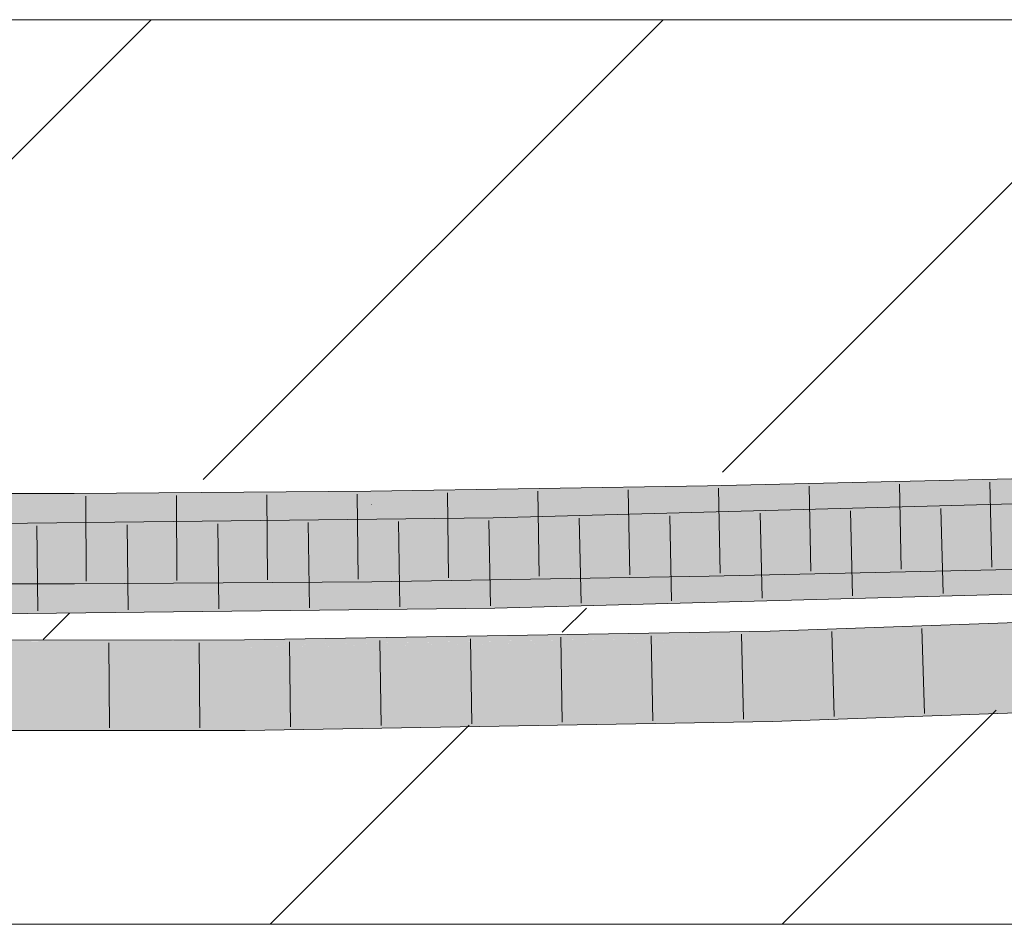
# Model space of a CAD drawing. Extents: x -620 to 300, y 62 to 1162.
# Tile 202 of 256: x 205.81 to 208.53, y 829.73 to 832.23. Entities that reach past the tile are written whole.
import ezdxf
from ezdxf.lldxf.tags import DXFTag

# ---------------------------------------------------------------- set-up
doc = ezdxf.new("R2010")
doc.units = 0
doc.layers.get('0').update_dxf_attribs({"lineweight": 13})
doc.layers.add('E_Detail_Linie_Text_Bem', color=7, linetype='Continuous', lineweight=13)
for name, color, linetype, lineweight, true_color in [('E_Detail_Wandschraffur', 7, 'Continuous', 5, 0xc0c0c0), ('E_Leerrohr 25-A06G955E8I', 7, 'Continuous', 9, 0xff8000), ('E_Leerrohr 25-Shading', 7, 'Continuous', 9, 0xff8000)]:
    doc.layers.add(name, color=color, linetype=linetype, lineweight=lineweight, true_color=true_color)
tags = doc.linetypes.add('fein_strichliert', pattern=[4, 1, -2, 1]).pattern_tags.tags
tags[8:9] = [DXFTag(74, 4), DXFTag(75, 0), DXFTag(340, '0'), DXFTag(46, 0.0), DXFTag(50, 0.0), DXFTag(44, 0.0), DXFTag(45, 0.0)]
tags[6:7] = [DXFTag(74, 4), DXFTag(75, 0), DXFTag(340, '0'), DXFTag(46, 0.0), DXFTag(50, 0.0), DXFTag(44, 0.0), DXFTag(45, 0.0)]
tags[4:5] = [DXFTag(74, 4), DXFTag(75, 0), DXFTag(340, '0'), DXFTag(46, 0.0), DXFTag(50, 0.0), DXFTag(44, 0.0), DXFTag(45, 0.0)]

# ---------------------------------------------------------------- blocks, each defined once
blk = doc.blocks.new('Shading-A06G94UZ8I', base_point=(176.1374, 828.7108))
at = {"layer": 'E_Leerrohr 25-Shading', "color": 43, "true_color": 0xd7ab7f}
for points in [[(208.6595, 830.9234), (208.6587, 830.96), (207.7068, 830.9018), (207.706, 830.9384)], [(205.9564, 830.9062), (205.9563, 830.9171), (205.1445, 830.8963), (205.1447, 830.918)], [(206.7759, 830.9223), (206.7759, 830.9231), (205.9564, 830.9062), (205.9563, 830.9171)], [(205.9564, 830.9062), (205.9565, 830.8849), (206.7759, 830.9223), (206.7763, 830.8881)], [(206.8493, 830.9243), (206.7759, 830.9231), (206.7759, 830.9223)], [(206.7759, 830.9223), (206.7763, 830.8881), (206.8493, 830.9243), (206.7795, 830.8881)], [(206.8493, 830.9243), (206.7795, 830.8881), (207.706, 830.9384), (207.7068, 830.9019)], [(205.9564, 830.9062), (205.1445, 830.8963), (205.9565, 830.8849), (205.1445, 830.89)], [(205.9565, 830.8849), (205.1445, 830.89), (205.9565, 830.882), (205.1445, 830.8858)], [(206.7763, 830.8881), (205.9565, 830.8849), (206.7764, 830.8865), (205.9565, 830.882)], [(205.9565, 830.882), (205.9565, 830.8804), (206.7764, 830.8865)], [(206.7763, 830.8881), (206.7764, 830.8865), (206.7795, 830.8881)], [(206.7795, 830.8881), (206.7764, 830.8865), (207.7068, 830.9019), (207.7068, 830.9018)], [(209.3833, 830.8749), (209.3822, 830.9116), (207.1145, 830.8131), (207.1138, 830.8497)], [(205.1445, 830.8858), (205.1445, 830.8849), (205.9565, 830.882), (205.9565, 830.8806)], [(205.9565, 830.8806), (205.1445, 830.8849), (205.7492, 830.8807), (205.1445, 830.8833)], [(205.9565, 830.8806), (205.7492, 830.8807), (205.9565, 830.8804)], [(204.629, 830.7852), (207.1145, 830.8131), (205.8736, 830.8358), (207.1138, 830.8497)], [(205.8736, 830.8358), (204.629, 830.8217), (204.629, 830.8073)], [(204.629, 830.7852), (205.8736, 830.8358), (204.629, 830.8073)], [(207.7103, 830.7238), (207.7102, 830.725), (206.7785, 830.7081), (206.7785, 830.7097)], [(206.779, 830.6731), (207.7109, 830.6885), (206.7785, 830.7081), (207.7103, 830.7238)], [(208.4384, 830.7416), (207.7102, 830.725), (207.7103, 830.7238)], [(207.7103, 830.7238), (207.7109, 830.6885), (208.2752, 830.7376), (208.2755, 830.7297)], [(208.2755, 830.7297), (207.7109, 830.6885), (208.2764, 830.7013)], [(208.2755, 830.7297), (208.4384, 830.7416), (208.2752, 830.7376)], [(208.4384, 830.7416), (208.2755, 830.7297), (208.6647, 830.7101), (208.2764, 830.7013)], [(208.4939, 830.7429), (208.4384, 830.7416), (208.6638, 830.7438), (208.6647, 830.7101)], [(208.6638, 830.7467), (208.4939, 830.7429), (208.6638, 830.7438)], [(205.1435, 830.668), (205.8609, 830.6672), (205.1437, 830.7045), (205.861, 830.7037)], [(205.8609, 830.6672), (205.9571, 830.6671), (205.861, 830.7037), (205.957, 830.7037)], [(206.7785, 830.7081), (206.7785, 830.7097), (205.957, 830.7032), (205.957, 830.7037)], [(205.9571, 830.6671), (206.779, 830.6731), (205.957, 830.7032), (206.7785, 830.7081)], [(209.3889, 830.6865), (209.3886, 830.6982), (207.1182, 830.6185), (207.1179, 830.6364)], [(207.1186, 830.5998), (209.3897, 830.6617), (207.1182, 830.6185), (209.3889, 830.6865)], [(207.1182, 830.6185), (207.1179, 830.6364), (204.6289, 830.5921), (204.6289, 830.6083)], [(204.6289, 830.5717), (207.1186, 830.5998), (204.6289, 830.5921), (207.1182, 830.6185)], [(207.9819, 830.5378), (209.4379, 830.5847), (207.8794, 830.537), (209.4375, 830.5919)], [(208.4843, 830.5439), (209.4382, 830.5764), (207.9819, 830.5378), (209.4379, 830.5847)], [(209.4385, 830.571), (209.4382, 830.5764), (208.5854, 830.5439), (208.4199, 830.5417)], [(206.704, 830.515), (207.8795, 830.5345), (206.5909, 830.5151), (207.8794, 830.537)], [(207.091, 830.5147), (207.8795, 830.5345), (206.704, 830.515)], [(207.8795, 830.5345), (207.091, 830.5147), (207.8798, 830.5234), (207.404, 830.5145)], [(207.9819, 830.5378), (207.8794, 830.537), (207.8794, 830.5366)], [(207.8795, 830.5345), (207.9819, 830.5378), (207.8794, 830.5366)], [(208.4199, 830.5417), (208.4843, 830.5439), (207.8795, 830.5345), (207.9819, 830.5378)], [(208.4199, 830.5417), (207.8795, 830.5345), (207.8798, 830.5234)], [(207.8801, 830.511), (209.4352, 830.5552), (207.8798, 830.5215), (208.5854, 830.5439)], [(207.8798, 830.5215), (208.5854, 830.5439), (207.8798, 830.5234), (208.4199, 830.5417)], [(209.3123, 830.5518), (207.8801, 830.511), (207.8802, 830.5064)], [(207.8803, 830.5045), (209.3123, 830.5518), (207.8802, 830.5064)], [(209.4391, 830.5553), (207.8803, 830.5045), (208.4008, 830.5187)], [(207.8803, 830.5045), (209.4391, 830.5553), (209.3123, 830.5518), (209.4352, 830.5552)], [(206.4269, 830.498), (206.4268, 830.5104), (204.9606, 830.4952), (204.9606, 830.5068)], [(205.7115, 830.5087), (206.4268, 830.5104), (205.7115, 830.512), (206.4268, 830.5123)], [(206.4268, 830.5104), (206.704, 830.515), (206.4268, 830.5123), (206.5909, 830.5151)], [(206.4268, 830.5104), (206.4269, 830.498), (206.704, 830.515), (207.091, 830.5147)], [(207.8801, 830.511), (207.8798, 830.5215), (206.427, 830.4922), (206.4269, 830.498)], [(207.091, 830.5147), (206.4269, 830.498), (207.404, 830.5145), (207.1207, 830.5093)], [(207.8801, 830.511), (206.437, 830.4923), (207.8802, 830.5064)], [(206.437, 830.4923), (207.8803, 830.5045), (207.8802, 830.5064)], [(207.1207, 830.5093), (207.8798, 830.5215), (207.8798, 830.5234)], [(207.8803, 830.5045), (207.8804, 830.5004), (208.4008, 830.5187)], [(206.4271, 830.4756), (205.0569, 830.4905), (204.9605, 830.4802), (204.9606, 830.4907)], [(206.4271, 830.4756), (204.9605, 830.4802), (204.9605, 830.4751)], [(204.9606, 830.4941), (205.9554, 830.4971), (204.9606, 830.4952)], [(204.9606, 830.4941), (206.427, 830.4922), (205.9554, 830.4971), (206.427, 830.4922)], [(204.9606, 830.4941), (204.9606, 830.4907), (206.427, 830.4922), (206.427, 830.4872)], [(206.427, 830.4872), (205.0569, 830.4905), (206.4271, 830.4811)], [(205.0569, 830.4905), (206.4271, 830.4756), (206.4271, 830.4811)], [(206.427, 830.4922), (206.4269, 830.498), (205.9554, 830.4971)], [(206.437, 830.4923), (206.427, 830.4922), (207.8803, 830.5045), (206.427, 830.4872)], [(207.8803, 830.5045), (206.427, 830.4872), (207.8804, 830.5004), (206.4271, 830.4811)], [(206.4271, 830.4811), (206.4271, 830.4756), (207.8804, 830.5004)], [(207.886, 830.2871), (209.4469, 830.3787), (207.8851, 830.3237)], [(207.886, 830.2871), (208.4026, 830.3053), (209.4469, 830.3787), (209.448, 830.3537)], [(208.4026, 830.3053), (209.4485, 830.3421), (209.448, 830.3537)], [(207.886, 830.2871), (207.8851, 830.3237), (206.429, 830.2623), (206.4286, 830.2989)], [(206.429, 830.2623), (206.4286, 830.2989), (204.9593, 830.2617), (204.9595, 830.2983)]]:
    blk.add_solid(points, dxfattribs=at)
at = {"layer": 'E_Leerrohr 25-Shading', "color": 31, "true_color": 0xfabd7f}
for points in [[(208.4353, 830.8299), (208.6617, 830.835), (207.7068, 830.9018), (208.6595, 830.9234)], [(206.7774, 830.8021), (206.7764, 830.8865), (205.9567, 830.7932), (205.9565, 830.8804)], [(207.7084, 830.8165), (207.7068, 830.9018), (206.7774, 830.8021), (206.7764, 830.8865)], [(208.4353, 830.8299), (207.7068, 830.9018), (207.7084, 830.8165)], [(205.749, 830.7923), (205.9567, 830.7921), (205.7492, 830.8807), (205.9565, 830.8804)], [(209.3846, 830.8312), (209.3833, 830.8749), (207.1145, 830.8131)], [(208.494, 830.7429), (208.6638, 830.7467), (207.7085, 830.8134), (208.6617, 830.835)], [(204.629, 830.7852), (206.2357, 830.7601), (207.1145, 830.8131), (207.1153, 830.7701)], [(206.7774, 830.7981), (207.7085, 830.8134), (206.7774, 830.8021), (207.7084, 830.8165)], [(207.7085, 830.8134), (206.7774, 830.7981), (206.7775, 830.7952)], [(207.7085, 830.8134), (206.7775, 830.7952), (207.7093, 830.7725), (206.7779, 830.7595)], [(209.3846, 830.8312), (207.1145, 830.8131), (209.3849, 830.8228), (209.0434, 830.8148)], [(209.0434, 830.8148), (207.1145, 830.8131), (207.1765, 830.771), (207.1153, 830.7701)], [(209.3851, 830.8151), (209.0434, 830.8148), (207.4351, 830.7745), (207.1765, 830.771)], [(209.3851, 830.8151), (208.4366, 830.7953), (209.3859, 830.7866), (207.4455, 830.7706)], [(207.7085, 830.8134), (208.4353, 830.8299), (207.7084, 830.8165)], [(208.494, 830.7429), (207.7085, 830.8134), (207.71, 830.7382)], [(204.629, 830.7852), (204.629, 830.7451), (206.3608, 830.7582), (205.8047, 830.7511)], [(205.9567, 830.7921), (205.749, 830.7923), (205.144, 830.7843), (205.144, 830.7882)], [(205.9567, 830.7921), (205.144, 830.7843), (205.9544, 830.7918)], [(205.9195, 830.788), (205.9544, 830.7918), (205.144, 830.7821), (205.144, 830.7843)], [(205.144, 830.772), (205.8451, 830.78), (205.144, 830.7821), (205.9195, 830.788)], [(205.6899, 830.7633), (205.8451, 830.78), (205.144, 830.7685), (205.144, 830.772)], [(205.9568, 830.7608), (205.9568, 830.7813), (205.6899, 830.7633), (205.8451, 830.78)], [(205.8451, 830.78), (205.9568, 830.7813), (205.9195, 830.788), (205.9568, 830.7883)], [(205.9568, 830.7883), (205.9567, 830.7921), (205.9195, 830.788)], [(205.9567, 830.7921), (206.7774, 830.7981), (205.9567, 830.7932), (206.7774, 830.8021)], [(206.7774, 830.7981), (205.9567, 830.7921), (205.9568, 830.7883)], [(205.9568, 830.7829), (206.7775, 830.7952), (205.9568, 830.7883), (206.7774, 830.7981)], [(206.7775, 830.7952), (205.9568, 830.7829), (206.7779, 830.7595), (205.9569, 830.7519)], [(208.4366, 830.7953), (207.1154, 830.7679), (207.4455, 830.7706)], [(209.3859, 830.7866), (207.4455, 830.7706), (207.1162, 830.7264), (207.1155, 830.7623)], [(209.3859, 830.7866), (207.1162, 830.7264), (207.5547, 830.7367)], [(209.3886, 830.6982), (209.3859, 830.7866), (207.1179, 830.6364), (207.1162, 830.7247)], [(207.1154, 830.7679), (204.629, 830.7361), (207.1155, 830.7623), (205.3922, 830.7331)], [(205.3922, 830.7331), (207.1162, 830.7264), (207.1155, 830.7623)], [(205.8066, 830.738), (205.6899, 830.7633), (205.4734, 830.7401)], [(205.9568, 830.7608), (205.6899, 830.7633), (205.9569, 830.7371), (205.8066, 830.738)], [(205.9569, 830.7519), (205.9569, 830.7371), (206.7779, 830.7595), (206.7782, 830.7357)], [(206.2357, 830.7601), (206.3608, 830.7582), (207.1153, 830.7701), (207.1154, 830.7679)], [(206.7779, 830.7595), (206.7782, 830.7357), (207.7093, 830.7725), (207.71, 830.7382)], [(207.1153, 830.7701), (207.1154, 830.7679), (207.4351, 830.7745)], [(207.1155, 830.7623), (207.4455, 830.7706), (207.1154, 830.7642), (207.3851, 830.7701)], [(207.3851, 830.7701), (207.1154, 830.7679), (207.1154, 830.7642)], [(207.1179, 830.6364), (207.1162, 830.7247), (204.6289, 830.6083), (204.629, 830.6967)], [(207.1162, 830.7264), (205.3922, 830.7331), (204.629, 830.6967), (204.629, 830.7202)], [(207.1162, 830.7264), (204.629, 830.6967), (206.9406, 830.7228)], [(205.957, 830.7054), (205.8066, 830.738), (205.1437, 830.7045), (205.4734, 830.7401)], [(205.8066, 830.738), (205.957, 830.7054), (205.9569, 830.7371)], [(205.9569, 830.7371), (205.957, 830.7037), (206.7782, 830.7357), (206.7785, 830.7097)], [(206.7782, 830.7357), (206.7785, 830.7097), (207.71, 830.7382), (207.7102, 830.725)], [(206.9406, 830.7228), (207.1162, 830.7247), (207.1162, 830.7264)], [(207.1162, 830.7264), (207.1162, 830.7247), (207.5547, 830.7367)], [(207.7102, 830.725), (208.494, 830.7429), (207.71, 830.7382)], [(205.957, 830.7054), (205.1437, 830.7045), (205.861, 830.7037)], [(205.861, 830.7037), (205.957, 830.7037), (205.957, 830.7054)], [(209.4404, 830.5275), (209.4391, 830.5553), (208.4008, 830.5187)], [(207.8827, 830.412), (208.4008, 830.5187), (207.8804, 830.5004)], [(207.8827, 830.412), (209.443, 830.467), (208.4008, 830.5187), (209.4404, 830.5275)], [(207.8827, 830.412), (207.8804, 830.5004), (206.4279, 830.3873), (206.4271, 830.4756)], [(206.4279, 830.3873), (206.4271, 830.4756), (204.96, 830.3867), (204.9605, 830.4751)], [(209.443, 830.467), (207.8827, 830.412), (207.8831, 830.3997)], [(207.8851, 830.3237), (209.4469, 830.3787), (207.8831, 830.3997), (209.443, 830.467)], [(207.8827, 830.412), (206.4279, 830.3873), (206.428, 830.374)], [(206.4282, 830.3502), (207.8831, 830.3997), (206.428, 830.374), (207.8827, 830.412)], [(206.4286, 830.2989), (207.8851, 830.3237), (206.4282, 830.3502), (207.8831, 830.3997)], [(204.9596, 830.3124), (206.4282, 830.3502), (204.9598, 830.3479), (206.428, 830.374)], [(204.9598, 830.3479), (206.428, 830.374), (204.9599, 830.3745), (206.4279, 830.3873)], [(206.4279, 830.3873), (204.96, 830.3867), (204.9599, 830.3745)], [(204.9595, 830.2983), (206.4286, 830.2989), (204.9596, 830.3124), (206.4282, 830.3502)]]:
    blk.add_solid(points, dxfattribs=at)
blk = doc.blocks.new('Referenz-A06G955K8I')
at = {"layer": 'E_Detail_Linie_Text_Bem', "linetype": 'Continuous', "ltscale": 0.13}
for p, q in [((194.2728, 832.2265), (254.2509, 832.2265)), ((206.0728, 829.7265), (194.2728, 829.7265)), ((206.2728, 829.7265), (206.0728, 829.7265)), ((254.2509, 829.7265), (206.2728, 829.7265))]:
    blk.add_line(p, q, dxfattribs=at)
at = {"layer": 'E_Detail_Wandschraffur', "linetype": 'fein_strichliert', "ltscale": 0.13}
for p, q in [((204.9003, 830.9576), (206.1692, 832.2265)), ((207.7472, 830.9761), (208.9976, 832.2265)), ((207.3046, 830.5335), (207.3715, 830.6004)), ((206.4976, 829.7265), (207.0477, 830.2766))]:
    blk.add_line(p, q, dxfattribs=at)
at = {"layer": 'E_Detail_Wandschraffur', "linetype": 'ByBlock', "ltscale": 0.13}
for p, q in [((206.3126, 830.9557), (207.5834, 832.2265)), ((205.8707, 830.5138), (205.9436, 830.5867)), ((207.9118, 829.7265), (208.5039, 830.3186))]:
    blk.add_line(p, q, dxfattribs=at)
at = {"layer": 'E_Leerrohr 25-A06G955E8I', "linetype": 'Continuous', "ltscale": 0.13}
for p, q in [((208.6587, 830.96), (207.706, 830.9384)), ((208.2364, 830.9429), (208.2415, 830.708)), ((208.4862, 830.9486), (208.4916, 830.7137)), ((205.9563, 830.917), (205.1446, 830.9179)), ((206.7759, 830.9231), (205.9563, 830.917)), ((206.7378, 830.9153), (206.7406, 830.6803)), ((207.706, 830.9384), (206.7759, 830.9231)), ((206.9875, 830.9191), (206.9908, 830.6841)), ((207.2373, 830.9232), (207.241, 830.6882)), ((207.487, 830.9273), (207.4912, 830.6923)), ((207.7367, 830.9316), (207.7414, 830.6966)), ((207.9865, 830.9373), (207.9915, 830.7023)), ((205.9888, 830.9098), (205.9896, 830.6748)), ((206.2385, 830.9116), (206.24, 830.6766)), ((206.4881, 830.9135), (206.4903, 830.6785)), ((209.3822, 830.9116), (207.1138, 830.8497)), ((207.8513, 830.8623), (207.8566, 830.6274)), ((208.101, 830.8691), (208.1066, 830.6342)), ((208.3508, 830.8759), (208.3567, 830.641)), ((207.1138, 830.8497), (204.629, 830.8217)), ((206.3527, 830.8337), (206.3558, 830.5987)), ((206.6025, 830.8365), (206.606, 830.6015)), ((206.8522, 830.8393), (206.8562, 830.6043)), ((207.102, 830.8421), (207.1064, 830.6071)), ((207.3517, 830.8487), (207.3565, 830.6138)), ((207.6015, 830.8555), (207.6065, 830.6206)), ((205.8532, 830.828), (205.8553, 830.593)), ((206.103, 830.8308), (206.1055, 830.5959)), ((208.6647, 830.7101), (207.7109, 830.6885)), ((206.779, 830.6731), (205.9571, 830.667)), ((207.7109, 830.6885), (206.779, 830.6731)), ((205.9571, 830.667), (205.1435, 830.6679)), ((209.3897, 830.6617), (207.1186, 830.5998)), ((207.1186, 830.5998), (204.6289, 830.5717)), ((209.4375, 830.5919), (207.8794, 830.537)), ((207.8794, 830.537), (206.4268, 830.5123)), ((208.0491, 830.5355), (208.0557, 830.3006)), ((208.2986, 830.5443), (208.3059, 830.3094)), ((206.4268, 830.5123), (204.9607, 830.5117)), ((206.5515, 830.5069), (206.5539, 830.2719)), ((206.8011, 830.5111), (206.8042, 830.2762)), ((207.0507, 830.5154), (207.0545, 830.2804)), ((207.3003, 830.5196), (207.3048, 830.2847)), ((207.5499, 830.5239), (207.5552, 830.289)), ((207.7995, 830.5281), (207.8055, 830.2932)), ((206.0521, 830.5046), (206.0533, 830.2696)), ((206.3018, 830.5047), (206.3036, 830.2697)), ((209.4485, 830.3421), (207.886, 830.2871)), ((206.429, 830.2623), (204.9593, 830.2617)), ((207.886, 830.2871), (206.429, 830.2623))]:
    blk.add_line(p, q, dxfattribs=at)

msp = doc.modelspace()

# ---------------------------------------------------------------- block references
at = {"color": 8, "lineweight": 25, "ltscale": 0.25, "true_color": 0x808080}
msp.add_blockref('Referenz-A06G955K8I', (0, 0), dxfattribs=at)
msp.add_blockref('Shading-A06G94UZ8I', (176.1374, 828.7108))

doc.saveas('drawing.dxf')
